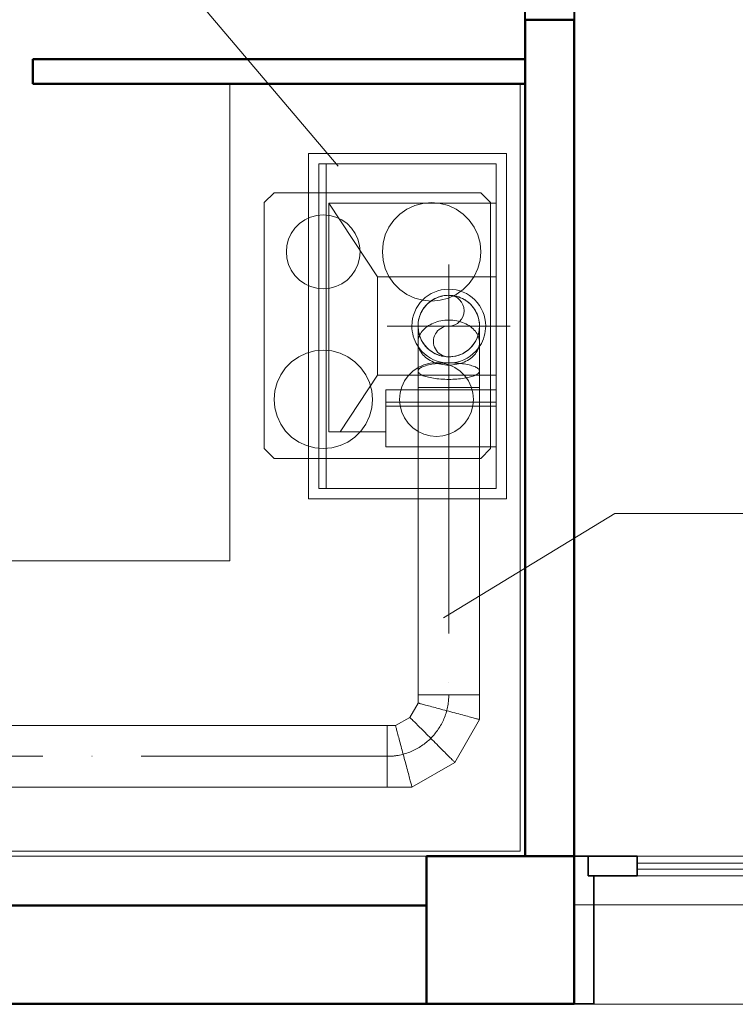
# Model space of a CAD drawing. Header units: millimetres. Extents: x 19459 to 41104, y 2709 to 43059.
# Tile 13 of 43: x 23383 to 24838, y 35475 to 37476. Entities that reach past the tile are written whole.
import ezdxf

# ---------------------------------------------------------------- set-up
doc = ezdxf.new("R2010")
doc.units = ezdxf.units.MM
doc.linetypes.add('ADSK_Осевая', pattern=[700, 500, -100, 0, -100])
doc.linetypes.add('ADSK_Скрыто', pattern=[300, 150, -150])
for name, color, linetype, lineweight in [('A-COLS-____-MCUT', 52, 'Continuous', 50), ('A-COLS-____-OTLN', 52, 'Continuous', 20), ('A-DETL-____-HDLN', 90, 'ADSK_Скрыто', 9), ('A-DOOR-____-MCUT', 31, 'Continuous', 35), ('A-DOOR-____-OTLN', 31, 'Continuous', 20), ('A-GENM-____-MCUT', 13, 'Continuous', 50), ('A-GENM-____-OTLN', 13, 'Continuous', 20), ('A-WALL-____-MCUT', 113, 'Continuous', 50), ('A-WALL-____-OTLN', 113, 'Continuous', 20), ('I-FURN-____-MCUT', 30, 'Continuous', 9), ('I-FURN-____-OTLN', 30, 'Continuous', 20), ('M-EQPM-___-IDEN', 50, 'Continuous', 20), ('M-EQPM-____-OTLN', 50, 'Continuous', 20), ('M-HVAC-DUCT-CNTR', 70, 'ADSK_Осевая', 20), ('M-HVAC-DUCT-IDEN', 70, 'Continuous', 20), ('M-HVAC-DUCT-OTLN', 70, 'Continuous', 20)]:
    doc.layers.add(name, color=color, linetype=linetype, lineweight=lineweight)

# ---------------------------------------------------------------- blocks, each defined once
blk = doc.blocks.new('Прямая форма - 83 new-608784-В_Этаж 01_Вентиляция')
at = {"layer": 'A-WALL-____-MCUT', "color": 253}
for p, q in [((6980, 0), (5700, 0)), ((5700, 0), (5700, -200)), ((5700, -200), (6980, -200))]:
    blk.add_line(p, q, dxfattribs=at)
blk = doc.blocks.new('Прямая форма - SW - 007-608785-В_Этаж 01_Вентиляция')
blk.add_blockref('Прямая форма - 83 new-608784-В_Этаж 01_Вентиляция', (0, 0))
blk = doc.blocks.new('Family - DOO - 012-608791-В_Этаж 01_Вентиляция')
at = {"layer": 'A-GENM-____-MCUT', "lineweight": 9}
for p, q in [((1050, 1), (-1050, 1)), ((-1050, 1), (-1050, -201)), ((1050, -201), (1050, 1)), ((-1050, -201), (1050, -201))]:
    blk.add_line(p, q, dxfattribs=at)
blk = doc.blocks.new('Прямая форма - 83 new-608876-В_Этаж 01_Вентиляция')
at = {"layer": 'A-DOOR-____-MCUT', "color": 53}
for p, q in [((-422, 0), (-450, 0)), ((-450, 0), (-450, -100)), ((-422, -40), (-422, 0)), ((-292, 0), (-422, 0)), ((-422, 0), (-422, -40)), ((-257, 2.5), (-292, 2.5)), ((-292, 2.5), (-292, -42.5)), ((-292, -40), (-292, 0)), ((-257, -42.5), (-257, 2.5)), ((257, 0), (-257, 0)), ((-257, 0), (-257, -40)), ((292, 2.5), (257, 2.5)), ((257, 2.5), (257, -42.5)), ((257, -40), (257, 0)), ((292, -42.5), (292, 2.5)), ((422, 0), (292, 0)), ((292, 0), (292, -40)), ((450, 0), (422, 0)), ((422, 0), (422, -40)), ((422, -40), (422, 0)), ((450, -100), (450, 0)), ((-410, -40), (-422, -40)), ((-422, -40), (-292, -40)), ((-410, -100), (-410, -40)), ((-257, -40), (257, -40)), ((292, -40), (422, -40)), ((410, -40), (410, -100)), ((422, -40), (410, -40)), ((-292, -42.5), (-257, -42.5)), ((257, -42.5), (292, -42.5)), ((-450, -100), (-410, -100)), ((410, -100), (450, -100))]:
    blk.add_line(p, q, dxfattribs=at)
at = {"layer": 'A-DOOR-____-OTLN', "color": 9}
for p, q in [((254.6, 57.1), (280.5, 64)), ((280.5, 64), (306.9, 68.7)), ((280.5, 64), (307.8, 61.7)), ((307.8, 61.7), (282, 57.2)), ((333.6, 71), (306.9, 68.7)), ((306.9, 68.7), (333.9, 64)), ((307.8, 61.7), (333.9, 64)), ((347, 71), (333.6, 71)), ((333.9, 64), (347, 64)), ((347, 64), (347, 71)), ((347, 71), (372, 71)), ((347, 64), (347, 71)), ((372, 64), (347, 64)), ((362, 13), (362, 64)), ((363.3, 64), (363.3, 13)), ((367, 64), (367, 13)), ((372, 71), (377, 71)), ((372, 64), (372, 71)), ((372, 13), (372, 64)), ((377, 64), (372, 64)), ((377, 64), (372, 64)), ((377, 71), (380.7, 71)), ((377, 64), (377, 71)), ((377, 13), (377, 64)), ((377, 64), (380.7, 64)), ((380.7, 64), (377, 64)), ((380.7, 71), (382, 71)), ((380.7, 64), (380.7, 71)), ((380.7, 64), (382, 64)), ((380.7, 13), (380.7, 64)), ((382, 64), (380.7, 64)), ((382, 64), (382, 71)), ((382, 13), (382, 64)), ((246.5, 54.1), (254.6, 57.1)), ((248.8, 47.5), (246.5, 54.1)), ((256.7, 50.4), (248.8, 47.5)), ((254.6, 57.1), (282, 57.2)), ((282, 57.2), (256.7, 50.4)), ((-257, 2.5), (-253.6, 2.5)), ((-253.6, 2.5), (-250.3, 2.5)), ((-253.6, 1), (-253.6, 2.5)), ((-250.3, 2.5), (-247, 2.5)), ((-250.3, 1), (-250.3, 2.5)), ((-247, 2.5), (-243.9, 2.5)), ((-247, 1), (-247, 2.5)), ((-243.9, 2.5), (-240.9, 2.5)), ((-243.9, 1), (-243.9, 2.5)), ((-240.9, 2.5), (-238, 2.5)), ((-240.9, 1), (-240.9, 2.5)), ((-238, 2.5), (-235.3, 2.5)), ((-238, 1), (-238, 2.5)), ((-235.3, 2.5), (-232.7, 2.5)), ((-235.3, 1), (-235.3, 2.5)), ((-232.7, 2.5), (-230.3, 2.5)), ((-232.7, 1), (-232.7, 2.5)), ((-230.3, 2.5), (-227.9, 2.5)), ((-230.3, 1), (-230.3, 2.5)), ((-227.9, 2.5), (-225.8, 2.5)), ((-227.9, 1), (-227.9, 2.5)), ((-225.8, 2.5), (-223.8, 2.5)), ((-225.8, 1), (-225.8, 2.5)), ((-223.8, 2.5), (-222, 2.5)), ((-223.8, 1), (-223.8, 2.5)), ((-222, 2.5), (0, 2.5)), ((-222, 1), (-222, 2.5)), ((0, 2.5), (222, 2.5)), ((222, 2.5), (223.8, 2.5)), ((222, 1), (222, 2.5)), ((223.8, 2.5), (225.8, 2.5)), ((223.8, 1), (223.8, 2.5)), ((225.8, 2.5), (227.9, 2.5)), ((225.8, 1), (225.8, 2.5)), ((227.9, 2.5), (230.3, 2.5)), ((227.9, 1), (227.9, 2.5)), ((230.3, 2.5), (232.7, 2.5)), ((230.3, 1), (230.3, 2.5)), ((232.7, 2.5), (235.3, 2.5)), ((232.7, 1), (232.7, 2.5)), ((235.3, 2.5), (238, 2.5)), ((235.3, 1), (235.3, 2.5)), ((238, 2.5), (240.9, 2.5)), ((238, 1), (238, 2.5)), ((240.9, 2.5), (243.9, 2.5)), ((240.9, 1), (240.9, 2.5)), ((243.9, 2.5), (247, 2.5)), ((243.9, 1), (243.9, 2.5)), ((247, 2.5), (250.3, 2.5)), ((247, 1), (247, 2.5)), ((250.3, 2.5), (253.6, 2.5)), ((250.3, 1), (250.3, 2.5)), ((253.6, 2.5), (257, 2.5)), ((253.6, 1), (253.6, 2.5)), ((400.5, 3), (343.5, 3)), ((343.5, 3), (343.5, 1)), ((350, 3), (352, 7)), ((354.7, 7), (352, 7)), ((352.9, 3), (354.7, 7)), ((354.7, 7), (359.4, 7)), ((359, 3), (360, 13)), ((361.6, 13), (360, 13)), ((360.7, 3), (361.6, 13)), ((361.6, 13), (366, 13)), ((366, 13), (365.5, 3)), ((366, 13), (372, 13)), ((372, 13), (378, 13)), ((372, 13), (372, 3)), ((378, 13), (382.4, 13)), ((378, 13), (378.5, 3)), ((382.4, 13), (384, 13)), ((382.4, 13), (383.3, 3)), ((384, 13), (385, 3)), ((384.6, 7), (389.3, 7)), ((389.3, 7), (392, 7)), ((389.3, 7), (391.1, 3)), ((392, 7), (394, 3)), ((400.5, 1), (400.5, 3)), ((280.5, -104), (269.3, -101)), ((307.8, -101.7), (280.5, -104)), ((280.5, -104), (306.9, -108.7)), ((303.7, -101), (307.8, -101.7)), ((333.9, -104), (306.9, -108.7)), ((306.9, -108.7), (333.6, -111)), ((307.8, -101.7), (333.9, -104)), ((333.6, -111), (347, -111)), ((347, -104), (333.9, -104)), ((347, -111), (347, -104)), ((347, -104), (372, -104)), ((347, -111), (347, -104)), ((372, -111), (347, -111)), ((362, -104), (362, -101)), ((363.3, -101), (363.3, -104)), ((367, -101), (367, -104)), ((372, -104), (372, -101)), ((377, -104), (372, -104)), ((372, -104), (377, -104)), ((372, -111), (372, -104)), ((377, -111), (372, -111)), ((377, -104), (377, -101)), ((380.7, -104), (377, -104)), ((377, -104), (380.7, -104)), ((377, -111), (377, -104)), ((380.7, -111), (377, -111)), ((380.7, -104), (380.7, -101)), ((382, -104), (380.7, -104)), ((380.7, -104), (382, -104)), ((380.7, -111), (380.7, -104)), ((382, -111), (380.7, -111)), ((382, -104), (382, -101)), ((382, -111), (382, -104))]:
    blk.add_line(p, q, dxfattribs=at)
blk = doc.blocks.new('Прямая форма - DOO - 011-608877-В_Этаж 01_Вентиляция')
blk.add_blockref('Прямая форма - 83 new-608876-В_Этаж 01_Вентиляция', (450, 100))
blk = doc.blocks.new('Прямая форма - 83 new-608924-В_Этаж 01_Вентиляция')
at = {"layer": 'A-COLS-____-MCUT', "color": 253}
for p, q in [((150, 150), (-150, 150)), ((-150, 150), (-150, -150)), ((150, -150), (150, 150)), ((-150, -150), (150, -150))]:
    blk.add_line(p, q, dxfattribs=at)
blk = doc.blocks.new('Прямая форма - CRE - 002-608925-В_Этаж 01_Вентиляция')
blk.add_blockref('Прямая форма - 83 new-608924-В_Этаж 01_Вентиляция', (0, 0))
blk = doc.blocks.new('Прямая форма - 83 new-608948-В_Этаж 01_Вентиляция')
at = {"layer": 'I-FURN-____-MCUT', "color": 133}
for p, q in [((3200, 0), (0, 0)), ((0, 0), (0, -1570)), ((10, -1570), (10, -10)), ((10, -10), (3200, -10)), ((0, -1570), (10, -1570))]:
    blk.add_line(p, q, dxfattribs=at)
at = {"layer": 'I-FURN-____-OTLN', "color": 9}
for p, q in [((1581.1, -600), (600, -600)), ((600, -600), (600, -1570)), ((90, -808.3), (70, -828.3)), ((90, -808.3), (70, -828.3)), ((510, -808.3), (90, -808.3)), ((510, -808.3), (90, -808.3)), ((530, -828.3), (510, -808.3)), ((530, -828.3), (510, -808.3)), ((70, -828.3), (70, -1328.3)), ((70, -828.3), (70, -1328.3)), ((375.8, -834.4), (360, -841.7)), ((392.6, -829.8), (375.8, -834.4)), ((410, -828.3), (392.6, -829.8)), ((427.4, -829.8), (410, -828.3)), ((444.2, -834.4), (427.4, -829.8)), ((460, -841.7), (444.2, -834.4)), ((530, -1328.3), (530, -828.3)), ((530, -1328.3), (530, -828.3)), ((154.3, -857.9), (142.5, -863.4)), ((167, -854.5), (154.3, -857.9)), ((180, -853.3), (167, -854.5)), ((193, -854.5), (180, -853.3)), ((205.7, -857.9), (193, -854.5)), ((217.5, -863.4), (205.7, -857.9)), ((345.7, -851.7), (333.4, -864)), ((360, -841.7), (345.7, -851.7)), ((474.3, -851.7), (460, -841.7)), ((486.6, -864), (474.3, -851.7)), ((122.5, -880.1), (115, -890.8)), ((131.8, -870.9), (122.5, -880.1)), ((142.5, -863.4), (131.8, -870.9)), ((228.2, -870.9), (217.5, -863.4)), ((237.5, -880.1), (228.2, -870.9)), ((245, -890.8), (237.5, -880.1)), ((323.4, -878.3), (316, -894.1)), ((333.4, -864), (323.4, -878.3)), ((496.6, -878.3), (486.6, -864)), ((504, -894.1), (496.6, -878.3)), ((115, -890.8), (109.5, -902.7)), ((250.5, -902.7), (245, -890.8)), ((316, -894.1), (311.5, -911)), ((508.5, -911), (504, -894.1)), ((106.1, -915.3), (105, -928.3)), ((109.5, -902.7), (106.1, -915.3)), ((253.9, -915.3), (250.5, -902.7)), ((255, -928.3), (253.9, -915.3)), ((311.5, -911), (310, -928.3)), ((510, -928.3), (508.5, -911)), ((105, -928.3), (106.1, -941.4)), ((253.9, -941.4), (255, -928.3)), ((310, -928.3), (311.5, -945.7)), ((508.5, -945.7), (510, -928.3)), ((106.1, -941.4), (109.5, -954)), ((109.5, -954), (115, -965.8)), ((245, -965.8), (250.5, -954)), ((250.5, -954), (253.9, -941.4)), ((311.5, -945.7), (316, -962.5)), ((504, -962.5), (508.5, -945.7)), ((115, -965.8), (122.5, -976.5)), ((122.5, -976.5), (131.8, -985.8)), ((228.2, -985.8), (237.5, -976.5)), ((237.5, -976.5), (245, -965.8)), ((316, -962.5), (323.4, -978.3)), ((323.4, -978.3), (333.4, -992.6)), ((486.6, -992.6), (496.6, -978.3)), ((496.6, -978.3), (504, -962.5)), ((131.8, -985.8), (142.5, -993.3)), ((142.5, -993.3), (154.3, -998.8)), ((154.3, -998.8), (167, -1002.2)), ((193, -1002.2), (205.7, -998.8)), ((205.7, -998.8), (217.5, -993.3)), ((217.5, -993.3), (228.2, -985.8)), ((333.4, -992.6), (345.7, -1004.9)), ((474.3, -1004.9), (486.6, -992.6)), ((167, -1002.2), (180, -1003.3)), ((180, -1003.3), (193, -1002.2)), ((345.7, -1004.9), (360, -1014.9)), ((360, -1014.9), (375.8, -1022.3)), ((444.2, -1022.3), (460, -1014.9)), ((460, -1014.9), (474.3, -1004.9)), ((375.8, -1022.3), (392.6, -1026.8)), ((392.6, -1026.8), (410, -1028.3)), ((410, -1028.3), (427.4, -1026.8)), ((427.4, -1026.8), (444.2, -1022.3)), ((155.8, -1134.4), (140, -1141.7)), ((172.6, -1129.8), (155.8, -1134.4)), ((190, -1128.3), (172.6, -1129.8)), ((207.4, -1129.8), (190, -1128.3)), ((224.2, -1134.4), (207.4, -1129.8)), ((240, -1141.7), (224.2, -1134.4)), ((125.7, -1151.7), (113.4, -1164)), ((140, -1141.7), (125.7, -1151.7)), ((254.3, -1151.7), (240, -1141.7)), ((266.6, -1164), (254.3, -1151.7)), ((384.3, -1157.9), (372.5, -1163.4)), ((397, -1154.5), (384.3, -1157.9)), ((410, -1153.3), (397, -1154.5)), ((423, -1154.5), (410, -1153.3)), ((435.7, -1157.9), (423, -1154.5)), ((447.5, -1163.4), (435.7, -1157.9)), ((103.4, -1178.3), (96, -1194.1)), ((113.4, -1164), (103.4, -1178.3)), ((276.6, -1178.3), (266.6, -1164)), ((284, -1194.1), (276.6, -1178.3)), ((352.5, -1180.1), (345, -1190.8)), ((361.8, -1170.9), (352.5, -1180.1)), ((372.5, -1163.4), (361.8, -1170.9)), ((458.2, -1170.9), (447.5, -1163.4)), ((467.5, -1180.1), (458.2, -1170.9)), ((475, -1190.8), (467.5, -1180.1)), ((96, -1194.1), (91.5, -1211)), ((288.5, -1211), (284, -1194.1)), ((345, -1190.8), (339.5, -1202.7)), ((480.5, -1202.7), (475, -1190.8)), ((91.5, -1211), (90, -1228.3)), ((290, -1228.3), (288.5, -1211)), ((336.1, -1215.3), (335, -1228.3)), ((339.5, -1202.7), (336.1, -1215.3)), ((483.9, -1215.3), (480.5, -1202.7)), ((485, -1228.3), (483.9, -1215.3)), ((90, -1228.3), (91.5, -1245.7)), ((288.5, -1245.7), (290, -1228.3)), ((335, -1228.3), (336.1, -1241.4)), ((483.9, -1241.4), (485, -1228.3)), ((91.5, -1245.7), (96, -1262.5)), ((284, -1262.5), (288.5, -1245.7)), ((336.1, -1241.4), (339.5, -1254)), ((339.5, -1254), (345, -1265.8)), ((475, -1265.8), (480.5, -1254)), ((480.5, -1254), (483.9, -1241.4)), ((96, -1262.5), (103.4, -1278.3)), ((103.4, -1278.3), (113.4, -1292.6)), ((266.6, -1292.6), (276.6, -1278.3)), ((276.6, -1278.3), (284, -1262.5)), ((345, -1265.8), (352.5, -1276.5)), ((352.5, -1276.5), (361.8, -1285.8)), ((458.2, -1285.8), (467.5, -1276.5)), ((467.5, -1276.5), (475, -1265.8)), ((113.4, -1292.6), (125.7, -1304.9)), ((254.3, -1304.9), (266.6, -1292.6)), ((361.8, -1285.8), (372.5, -1293.3)), ((372.5, -1293.3), (384.3, -1298.8)), ((384.3, -1298.8), (397, -1302.2)), ((423, -1302.2), (435.7, -1298.8)), ((435.7, -1298.8), (447.5, -1293.3)), ((447.5, -1293.3), (458.2, -1285.8)), ((125.7, -1304.9), (140, -1314.9)), ((140, -1314.9), (155.8, -1322.3)), ((224.2, -1322.3), (240, -1314.9)), ((240, -1314.9), (254.3, -1304.9)), ((397, -1302.2), (410, -1303.3)), ((410, -1303.3), (423, -1302.2)), ((70, -1328.3), (90, -1348.3)), ((70, -1328.3), (90, -1348.3)), ((155.8, -1322.3), (172.6, -1326.8)), ((172.6, -1326.8), (190, -1328.3)), ((190, -1328.3), (207.4, -1326.8)), ((207.4, -1326.8), (224.2, -1322.3)), ((510, -1348.3), (530, -1328.3)), ((530, -1328.3), (510, -1348.3)), ((90, -1348.3), (510, -1348.3)), ((510, -1348.3), (90, -1348.3))]:
    blk.add_line(p, q, dxfattribs=at)
blk = doc.blocks.new('Прямая форма - FU - 053-608949-В_Этаж 01_Вентиляция')
blk.add_blockref('Прямая форма - 83 new-608948-В_Этаж 01_Вентиляция', (0, 0))
blk = doc.blocks.new('Прямая форма - 83 new-608964-В_Этаж 01_Вентиляция')
at = {"layer": 'A-DOOR-____-MCUT', "color": 53}
for p, q in [((28, 300), (0, 300)), ((0, 300), (0, 0)), ((28, 260), (28, 300)), ((128, 300), (28, 300)), ((28, 300), (28, 260)), ((128, 260), (128, 300)), ((1050, 300), (950, 300)), ((950, 300), (950, 260)), ((1050, 260), (1050, 300)), ((1050, 300), (1050, 260)), ((1150, 300), (1050, 300)), ((1150, 260), (1150, 300)), ((2072, 300), (1972, 300)), ((1972, 300), (1972, 260)), ((2100, 300), (2072, 300)), ((2072, 300), (2072, 260)), ((2072, 260), (2072, 300)), ((2100, 0), (2100, 300)), ((40, 260), (28, 260)), ((28, 260), (128, 260)), ((40, 0), (40, 260)), ((950, 260), (1050, 260)), ((1050, 260), (1150, 260)), ((1972, 260), (2072, 260)), ((2072, 260), (2060, 260)), ((2060, 260), (2060, 0)), ((0, 0), (40, 0)), ((2060, 0), (2100, 0))]:
    blk.add_line(p, q, dxfattribs=at)
at = {"layer": 'A-DOOR-____-OTLN', "color": 9}
for p, q in [((128, 300), (950, 300)), ((950, 286), (128, 286)), ((950, 286), (128, 286)), ((1150, 300), (1972, 300)), ((1972, 286), (1150, 286)), ((1972, 286), (1150, 286)), ((128, 274), (950, 274)), ((128, 274), (950, 274)), ((1150, 274), (1972, 274)), ((1150, 274), (1972, 274)), ((950, 260), (128, 260)), ((1972, 260), (1150, 260))]:
    blk.add_line(p, q, dxfattribs=at)
blk = doc.blocks.new('Прямая форма - DOO - 012-608965-В_Этаж 01_Вентиляция')
blk.add_blockref('Прямая форма - 83 new-608964-В_Этаж 01_Вентиляция', (0, 0))
blk = doc.blocks.new('Прямая форма - 83 new-609205-В_Этаж 01_Вентиляция')
at = {"layer": 'A-WALL-____-MCUT', "color": 253}
for p, q in [((1700, 100), (0, 100)), ((0, 100), (0, 0)), ((1700, 0), (1700, 100)), ((0, 0), (1700, 0))]:
    blk.add_line(p, q, dxfattribs=at)
blk = doc.blocks.new('Прямая форма - SW - 005-609206-В_Этаж 01_Вентиляция')
blk.add_blockref('Прямая форма - 83 new-609205-В_Этаж 01_Вентиляция', (0, 0))
blk = doc.blocks.new('Family - DOO - 011-609208-В_Этаж 01_Вентиляция')
at = {"layer": 'A-GENM-____-MCUT', "lineweight": 9}
for p, q in [((450, 101), (-450, 101)), ((-450, 101), (-450, -1)), ((450, -1), (450, 101)), ((-450, -1), (450, -1))]:
    blk.add_line(p, q, dxfattribs=at)
blk = doc.blocks.new('Прямая форма - 83 new-609218-В_Этаж 01_Вентиляция')
at = {"layer": 'A-WALL-____-MCUT', "color": 253}
for p, q in [((1100, 0), (100, 0)), ((100, 0), (100, -50)), ((1100, -50), (1100, 0)), ((100, -50), (1100, -50))]:
    blk.add_line(p, q, dxfattribs=at)
blk = doc.blocks.new('Прямая форма - SW - 006-609219-В_Этаж 01_Вентиляция')
blk.add_blockref('Прямая форма - 83 new-609218-В_Этаж 01_Вентиляция', (0, 0))
blk = doc.blocks.new('83 new_ifc_RVT-1-В_Этаж 01_Вентиляция')
at = {"layer": 'A-COLS-____-OTLN', "color": 9, "lineweight": 20}
blk.add_blockref('Прямая форма - CRE - 002-608925-В_Этаж 01_Вентиляция', (24360.3, 35625.8), dxfattribs=at)
at = {"layer": 'A-DOOR-____-OTLN', "color": 9, "lineweight": 20, "rotation": 90}
blk.add_blockref('Прямая форма - DOO - 011-608877-В_Этаж 01_Вентиляция', (24510.3, 37475.8), dxfattribs=at)
at = {"layer": 'A-DOOR-____-OTLN', "color": 9, "lineweight": 20}
blk.add_blockref('Прямая форма - DOO - 012-608965-В_Этаж 01_Вентиляция', (24510.3, 35475.8), dxfattribs=at)
at = {"layer": 'A-GENM-____-OTLN', "color": 9, "lineweight": 20}
for name, p, rotation in [('Family - DOO - 011-609208-В_Этаж 01_Вентиляция', (24510.3, 37925.8), 90), ('Family - DOO - 012-608791-В_Этаж 01_Вентиляция', (25560.3, 35475.8), 180)]:
    blk.add_blockref(name, p, dxfattribs=dict(at, rotation=rotation))
at = {"layer": 'A-WALL-____-OTLN', "color": 9, "lineweight": 20}
for name, p, rotation in [('Прямая форма - SW - 005-609206-В_Этаж 01_Вентиляция', (24510.3, 35775.8), 90), ('Прямая форма - SW - 006-609219-В_Этаж 01_Вентиляция', (24510.3, 37345.8), 180), ('Прямая форма - SW - 007-608785-В_Этаж 01_Вентиляция', (29910.3, 35475.8), 180)]:
    blk.add_blockref(name, p, dxfattribs=dict(at, rotation=rotation))
at = {"layer": 'I-FURN-____-OTLN', "color": 9, "lineweight": 20, "rotation": 180}
blk.add_blockref('Прямая форма - FU - 053-608949-В_Этаж 01_Вентиляция', (24410.3, 35775.8), dxfattribs=at)
blk = doc.blocks.new('ADSK_Отвод_Круглый - Стандарт-1647485-В_Этаж 01_Вентиляция')
at = {"layer": 'M-HVAC-DUCT-OTLN', "color": 5}
for p, q in [((24192.8, 36853.2), (24192.8, 36819.7)), ((24317.8, 36819.7), (24317.8, 36853.2)), ((24192.8, 36819.7), (24192.8, 36761.7)), ((24317.8, 36761.7), (24317.8, 36819.7)), ((24192.8, 36761.7), (24192.8, 36728.2)), ((24317.8, 36728.2), (24317.8, 36761.7)), ((24192.8, 36728.2), (24255.3, 36728.2)), ((24255.3, 36728.2), (24317.8, 36728.2))]:
    blk.add_line(p, q, dxfattribs=at)
at = {"layer": 'M-HVAC-DUCT-OTLN', "color": 151}
for p, q in [((24192.8, 36728.2), (24255.3, 36728.2)), ((24255.3, 36728.2), (24317.8, 36728.2))]:
    blk.add_line(p, q, dxfattribs=at)
at = {"layer": 'M-HVAC-DUCT-OTLN', "color": 171}
for start, end in [(90, 180), (0, 90), (180, 270), (270, 0)]:
    blk.add_arc((24255.3, 36853.2), 62.5, start, end, dxfattribs=at)
at = {"layer": 'M-HVAC-DUCT-OTLN', "color": 5}
for points in [[(24192.8, 36853.2), (24192.8, 36858.6), (24194.2, 36869.5), (24200.5, 36884.8), (24210.6, 36897.9), (24223.7, 36907.9), (24238.9, 36914.2), (24249.8, 36915.7), (24255.3, 36915.7)], [(24255.3, 36915.7), (24260.7, 36915.7), (24271.6, 36914.2), (24286.9, 36907.9), (24300, 36897.9), (24310, 36884.8), (24316.3, 36869.5), (24317.8, 36858.6), (24317.8, 36853.2)], [(24192.8, 36819.7), (24192.8, 36823.6), (24194.2, 36831.7), (24200.5, 36842.8), (24210.6, 36852.4), (24223.7, 36859.7), (24238.9, 36864.4), (24249.8, 36865.4), (24255.3, 36865.4)], [(24255.3, 36865.4), (24260.7, 36865.4), (24271.6, 36864.4), (24286.9, 36859.7), (24300, 36852.4), (24310, 36842.8), (24316.3, 36831.7), (24317.8, 36823.6), (24317.8, 36819.7)], [(24192.8, 36761.7), (24192.8, 36763.1), (24194.2, 36766.1), (24200.5, 36770.1), (24210.6, 36773.6), (24223.7, 36776.3), (24238.9, 36778), (24249.8, 36778.4), (24255.3, 36778.4)], [(24255.3, 36778.4), (24260.7, 36778.4), (24271.6, 36778), (24286.9, 36776.3), (24300, 36773.6), (24310, 36770.1), (24316.3, 36766.1), (24317.8, 36763.1), (24317.8, 36761.7)]]:
    blk.add_open_spline(points, degree=3, dxfattribs=at)
at = {"layer": 'M-HVAC-DUCT-OTLN', "color": 171}
for points in [[(24255.3, 36790.7), (24249.8, 36790.7), (24238.9, 36792.1), (24223.7, 36798.4), (24210.6, 36808.5), (24200.5, 36821.6), (24194.2, 36836.8), (24192.8, 36847.7), (24192.8, 36853.2)], [(24317.8, 36853.2), (24317.8, 36847.7), (24316.3, 36836.8), (24310, 36821.6), (24300, 36808.5), (24286.9, 36798.4), (24271.6, 36792.1), (24260.7, 36790.7), (24255.3, 36790.7)], [(24255.3, 36773.9), (24249.8, 36773.9), (24238.9, 36775), (24223.7, 36779.6), (24210.6, 36786.9), (24200.5, 36796.5), (24194.2, 36807.7), (24192.8, 36815.7), (24192.8, 36819.7)], [(24317.8, 36819.7), (24317.8, 36815.7), (24316.3, 36807.7), (24310, 36796.5), (24300, 36786.9), (24286.9, 36779.6), (24271.6, 36775), (24260.7, 36773.9), (24255.3, 36773.9)], [(24255.3, 36744.9), (24249.8, 36744.9), (24238.9, 36745.3), (24223.7, 36747), (24210.6, 36749.7), (24200.5, 36753.2), (24194.2, 36757.3), (24192.8, 36760.2), (24192.8, 36761.7)], [(24317.8, 36761.7), (24317.8, 36760.2), (24316.3, 36757.3), (24310, 36753.2), (24300, 36749.7), (24286.9, 36747), (24271.6, 36745.3), (24260.7, 36744.9), (24255.3, 36744.9)]]:
    blk.add_open_spline(points, degree=3, dxfattribs=at)
blk = doc.blocks.new('ADSK_Отвод_Круглый - Стандарт-V4-В_Этаж 01_Вентиляция')
at = {"layer": 'M-HVAC-DUCT-OTLN', "color": 5}
for p, q in [((-62.5, 125), (-62.5, 108.3)), ((0, 125), (-62.5, 125)), ((62.5, 125), (0, 125)), ((62.5, 74.8), (62.5, 125)), ((-62.5, 108.3), (-79.2, 79.2)), ((-108.3, 62.5), (-125, 62.5)), ((-125, 62.5), (-125, 0)), ((-79.2, 79.2), (-108.3, 62.5)), ((12.3, -12.3), (62.5, 74.8)), ((-125, 0), (-125, -62.5)), ((-74.8, -62.5), (12.3, -12.3)), ((-125, -62.5), (-74.8, -62.5))]:
    blk.add_line(p, q, dxfattribs=at)
at = {"layer": 'M-HVAC-DUCT-OTLN', "color": 151}
for p, q in [((0, 125), (-62.5, 125)), ((62.5, 125), (0, 125)), ((-125, 62.5), (-125, 0)), ((-125, 0), (-125, -62.5))]:
    blk.add_line(p, q, dxfattribs=at)
at = {"layer": 'M-HVAC-DUCT-OTLN', "color": 5}
for points in [[(0, 91.5), (-5.5, 92.9), (-16.4, 95.9), (-31.6, 100), (-44.7, 103.5), (-54.7, 106.2), (-61.1, 107.9), (-62.5, 108.3), (-62.5, 108.3)], [(62.5, 74.8), (62.5, 74.8), (61.1, 75.1), (54.7, 76.8), (44.7, 79.5), (31.6, 83), (16.4, 87.1), (5.5, 90.1), (0, 91.5)], [(-91.5, 0), (-93, 5.5), (-95.9, 16.4), (-100, 31.6), (-103.5, 44.7), (-106.2, 54.7), (-107.9, 61.1), (-108.2, 62.5), (-108.3, 62.5)], [(-33.5, 33.5), (-37.5, 37.5), (-45.5, 45.5), (-56.6, 56.6), (-66.2, 66.2), (-73.6, 73.6), (-78.2, 78.2), (-79.2, 79.3), (-79.2, 79.2)], [(12.3, -12.3), (12.3, -12.3), (11.2, -11.2), (6.6, -6.6), (-0.8, 0.8), (-10.4, 10.4), (-21.5, 21.5), (-29.5, 29.5), (-33.5, 33.5)], [(-74.8, -62.5), (-74.8, -62.5), (-75.1, -61.1), (-76.8, -54.7), (-79.5, -44.7), (-83, -31.6), (-87.1, -16.4), (-90, -5.5), (-91.5, 0)]]:
    blk.add_open_spline(points, degree=3, dxfattribs=at)
at = {"layer": 'M-HVAC-DUCT-OTLN', "color": 151}
for points in [[(-62.5, 108.3), (-62.5, 108.3), (-61.1, 107.9), (-54.7, 106.2), (-44.7, 103.5), (-31.6, 100), (-16.4, 95.9), (-5.5, 92.9), (0, 91.5)], [(0, 91.5), (5.5, 90.1), (16.4, 87.1), (31.6, 83), (44.7, 79.5), (54.7, 76.8), (61.1, 75.1), (62.5, 74.8), (62.5, 74.8)], [(-108.3, 62.5), (-108.2, 62.5), (-107.9, 61.1), (-106.2, 54.7), (-103.5, 44.7), (-100, 31.6), (-95.9, 16.4), (-93, 5.5), (-91.5, 0)], [(-79.2, 79.2), (-79.2, 79.3), (-78.2, 78.2), (-73.6, 73.6), (-66.2, 66.2), (-56.6, 56.6), (-45.5, 45.5), (-37.5, 37.5), (-33.5, 33.5)], [(-33.5, 33.5), (-29.5, 29.5), (-21.5, 21.5), (-10.4, 10.4), (-0.8, 0.8), (6.6, -6.6), (11.2, -11.2), (12.3, -12.3), (12.3, -12.3)], [(-91.5, 0), (-90, -5.5), (-87.1, -16.4), (-83, -31.6), (-79.5, -44.7), (-76.8, -54.7), (-75.1, -61.1), (-74.8, -62.5), (-74.8, -62.5)]]:
    blk.add_open_spline(points, degree=3, dxfattribs=at)
blk = doc.blocks.new('Кухня вытяжка встраиваемая - 702w x 402d x 283h-1590166-В_Этаж 01_Вентиляция')
at = {"layer": 'A-DETL-____-HDLN', "color": 170}
for p, q in [((142.5, 146.5), (142.5, 146)), ((197, 144.1), (197, 144.3)), ((205.5, 144), (205.5, 144.3)), ((287.6, 146.1), (287.6, 146.5)), ((197, 137.7), (197, 138.1)), ((171.8, 67.8), (171.8, 67.9)), ((142.5, 22), (142.5, 21.5)), ((197, 39.4), (197, 39.8)), ((197, 29.6), (197, 29.8)), ((205.5, 29.5), (205.5, 29.8)), ((287.6, 21.5), (287.6, 21.9))]:
    blk.add_line(p, q, dxfattribs=at)
for start, end in [(57.7771, 57.9796), (12.5002, 12.8571), (0.0382, 0.2009), (347.1429, 347.8143)]:
    blk.add_arc((42.5, 84), 75, start, end, dxfattribs=at)
at = {"layer": 'M-EQPM-____-OTLN', "color": 5}
for p, q in [((393.5, 201), (-308.5, 201)), ((-308.5, 201), (-308.5, -201)), ((393.5, 146.5), (393.5, 201)), ((372.5, 180), (-287.5, 180)), ((-287.5, 180), (-287.5, -180)), ((-207.5, 180), (-207.5, -160)), ((-57.5, -61.1), (-57.5, 180)), ((142.5, 180), (142.5, 146.5)), ((171.8, 146.5), (171.8, 180)), ((197, 146.4), (197, 180)), ((205.5, 146.5), (205.5, 180)), ((287.6, 146.5), (287.6, 180)), ((372.5, 146.5), (372.5, 180)), ((142.5, 21.5), (142.5, -61.1)), ((171.8, -43.7), (171.8, 21.5)), ((197, -43.7), (197, 21.6)), ((205.5, -43.7), (205.5, 21.5)), ((287.6, -43.7), (287.6, 21.5)), ((372.5, -180), (372.5, 21.5)), ((393.5, -201), (393.5, 21.5)), ((171.8, -43.7), (287.6, -43.7)), ((257.5, -160), (257.5, -43.7)), ((-207.5, -160), (-57.5, -61.1)), ((142.5, -61.1), (-57.5, -61.1)), ((142.5, -61.1), (257.5, -136.9)), ((257.5, -160), (-207.5, -160)), ((-287.5, -165), (372.5, -165)), ((-287.5, -180), (372.5, -180)), ((-308.5, -201), (393.5, -201))]:
    blk.add_line(p, q, dxfattribs=at)
at = {"layer": 'M-EQPM-____-OTLN', "color": 171}
for p, q in [((142.5, 146), (142.5, 67.9)), ((171.8, 144.4), (171.8, 146.5)), ((171.8, 138.1), (171.8, 144.3)), ((197, 144.4), (197, 146.4)), ((197, 138.1), (197, 144.1)), ((205.5, 144.4), (205.5, 146.4)), ((205.5, 67.9), (205.5, 144)), ((287.6, 21.9), (287.6, 146.1)), ((372.5, 21.5), (372.5, 146.5)), ((393.5, 21.5), (393.5, 146.5)), ((171.8, 128.2), (171.8, 138.1)), ((171.8, 115.2), (171.8, 128.1)), ((197, 67.9), (197, 137.7)), ((171.8, 100.2), (171.8, 115.1)), ((171.8, 84), (171.8, 100.1)), ((171.8, 67.9), (171.8, 83.9)), ((142.5, 67.8), (142.5, 22)), ((171.8, 52.7), (171.8, 67.7)), ((197, 39.8), (197, 67.8)), ((205.5, 29.9), (205.5, 67.8)), ((171.8, 39.8), (171.8, 52.7)), ((171.8, 29.9), (171.8, 39.7)), ((171.8, 21.5), (171.8, 29.8)), ((197, 29.9), (197, 39.3)), ((197, 21.6), (197, 29.6)), ((205.5, 21.6), (205.5, 29.5))]:
    blk.add_line(p, q, dxfattribs=at)
at = {"layer": 'M-EQPM-____-OTLN', "color": 5}
for start, end in [(90, 270), (58.0179, 90), (270, 301.9821)]:
    blk.add_arc((42.5, 84), 75, start, end, dxfattribs=at)
at = {"layer": 'M-EQPM-____-OTLN', "color": 171}
for start, end in [(12.8571, 57.7388), (0.2391, 12.462), (347.8525, 360), (301.9821, 347.1429)]:
    blk.add_arc((42.5, 84), 75, start, end, dxfattribs=at)
blk = doc.blocks.new('ADSK_M_Воздуховоды - Размер_15-149623-В_Этаж 01_Вентиляция')
at = {"layer": 'M-HVAC-DUCT-IDEN'}
blk.add_line((-7.5, 0), (7.5, 0), dxfattribs=at)

msp = doc.modelspace()

# ---------------------------------------------------------------- linework, layer by layer
at = {"layer": 'A-DETL-____-HDLN', "color": 170}
msp.add_line((24271.6, 36913.5), (24271.5, 36913.5), dxfattribs=at)
for start, end in [(120.6978, 121.0247), (105.1266, 105.3135), (90.0459, 90.4065), (59.3939, 59.7737), (152.3099, 152.6628), (151.0933, 151.2879), (136.3662, 136.9291), (43.7256, 44.2994), (28.9984, 29.3643), (27.3372, 27.6901), (257.1429, 257.4578)]:
    msp.add_arc((24255.3, 36853.2), 62.5, start, end, dxfattribs=at)
at = {"layer": 'M-EQPM-___-IDEN'}
msp.add_line((24030.6, 37178.3), (23616.7, 37666.7), dxfattribs=at)
at = {"layer": 'M-HVAC-DUCT-CNTR', "color": 5}
for p, q in [((24255.3, 36728.2), (24255.3, 36978.2)), ((24130.3, 36853.2), (24380.3, 36853.2)), ((24255.3, 36728.2), (24255.3, 36853.2)), ((24255.3, 36728.2), (24255.3, 36103.8)), ((24130.3, 35978.8), (20795.3, 35978.8))]:
    msp.add_line(p, q, dxfattribs=at)
at = {"layer": 'M-HVAC-DUCT-CNTR', "color": 151}
for p, q in [((24255.3, 36728.2), (24255.3, 36103.8)), ((24130.3, 35978.8), (20795.3, 35978.8))]:
    msp.add_line(p, q, dxfattribs=at)
at = {"layer": 'M-HVAC-DUCT-CNTR', "color": 5}
msp.add_arc((24130.3, 36103.8), 125, 270, 0, dxfattribs=at)
at = {"layer": 'M-HVAC-DUCT-IDEN'}
for p, q in [((24244.8, 36260.3), (24592.7, 36472.6)), ((24592.7, 36472.6), (24746.1, 36472.6))]:
    msp.add_line(p, q, dxfattribs=at)
at = {"layer": 'M-HVAC-DUCT-OTLN', "color": 5}
for p, q in [((24192.8, 36728.2), (24192.8, 36103.8)), ((24317.8, 36728.2), (24192.8, 36728.2)), ((24317.8, 36103.8), (24317.8, 36728.2)), ((24130.3, 36041.3), (20795.3, 36041.3)), ((24130.3, 35916.3), (24130.3, 36041.3)), ((20795.3, 35916.3), (24130.3, 35916.3))]:
    msp.add_line(p, q, dxfattribs=at)
at = {"layer": 'M-HVAC-DUCT-OTLN', "color": 151}
msp.add_line((24192.8, 36103.8), (24317.8, 36103.8), dxfattribs=at)
at = {"layer": 'M-HVAC-DUCT-OTLN', "color": 171}
for centre, radius, start, end in [((24255.3, 36853.2), 62.5, 130.583, 136.3203), ((24255.3, 36853.2), 62.5, 121.0705, 126.2008), ((24255.3, 36853.2), 62.5, 105.3594, 120.652), ((24255.3, 36853.2), 62.5, 103.6312, 105.0807), ((24255.3, 36853.2), 62.5, 90.4524, 101.0036), ((24255.3, 36853.2), 62.5, 78.9964, 90), ((24255.3, 36884.4), 31.2, 270, 90), ((24255.3, 36853.2), 62.5, 74.9724, 76.3688), ((24255.3, 36853.2), 62.5, 59.8196, 74.815), ((24255.3, 36853.2), 62.5, 53.7992, 59.348), ((24255.3, 36853.2), 62.5, 44.3453, 49.417), ((24255.3, 36853.2), 62.5, 151.3337, 152.264), ((24255.3, 36853.2), 62.5, 136.975, 151.0475), ((24255.3, 36853.2), 62.5, 29.4102, 43.6797), ((24255.3, 36853.2), 62.5, 27.736, 28.9525), ((24255.3, 36853.2), 62.5, 156.6941, 180), ((24255.3, 36853.2), 62.5, 0, 23.3059), ((24255.3, 36853.2), 62.5, 180, 254.815), ((24255.3, 36821.9), 31.2, 121.7037, 238.2963), ((24255.3, 36821.9), 31.3, 90, 121.5046), ((24255.3, 36853.2), 62.5, 257.5036, 0), ((24255.3, 36821.9), 31.2, 238.4954, 270), ((24255.3, 36853.2), 62.5, 254.9193, 257.1429)]:
    msp.add_arc(centre, radius, start, end, dxfattribs=at)
at = {"layer": 'M-HVAC-DUCT-OTLN', "color": 5}
for start, end in [(126.2008, 130.583), (101.0036, 103.6312), (76.3688, 78.9964), (49.417, 53.7992), (152.8285, 156.6941), (23.3059, 27.1715)]:
    msp.add_arc((24255.3, 36853.2), 62.5, start, end, dxfattribs=at)

# ---------------------------------------------------------------- block references
at = {"lineweight": 9}
msp.add_blockref('83 new_ifc_RVT-1-В_Этаж 01_Вентиляция', (0, 0), dxfattribs=at)
at = {"layer": 'A-DETL-____-HDLN', "color": 170, "rotation": 269.9999999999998}
msp.add_blockref('Кухня вытяжка встраиваемая - 702w x 402d x 283h-1590166-В_Этаж 01_Вентиляция', (24171.3, 36895.7), dxfattribs=at)
at = {"layer": 'M-HVAC-DUCT-IDEN', "xscale": 49.99999999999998, "yscale": 49.99999999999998, "zscale": 49.99999999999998}
msp.add_blockref('ADSK_M_Воздуховоды - Размер_15-149623-В_Этаж 01_Вентиляция', (25121.1, 36472.6), dxfattribs=at)
at = {"layer": 'M-HVAC-DUCT-OTLN', "color": 151}
msp.add_blockref('ADSK_Отвод_Круглый - Стандарт-1647485-В_Этаж 01_Вентиляция', (0, 0), dxfattribs=at)
at = {"layer": 'M-HVAC-DUCT-OTLN', "color": 5}
msp.add_blockref('ADSK_Отвод_Круглый - Стандарт-V4-В_Этаж 01_Вентиляция', (24255.3, 35978.8), dxfattribs=at)

doc.saveas('drawing.dxf')
